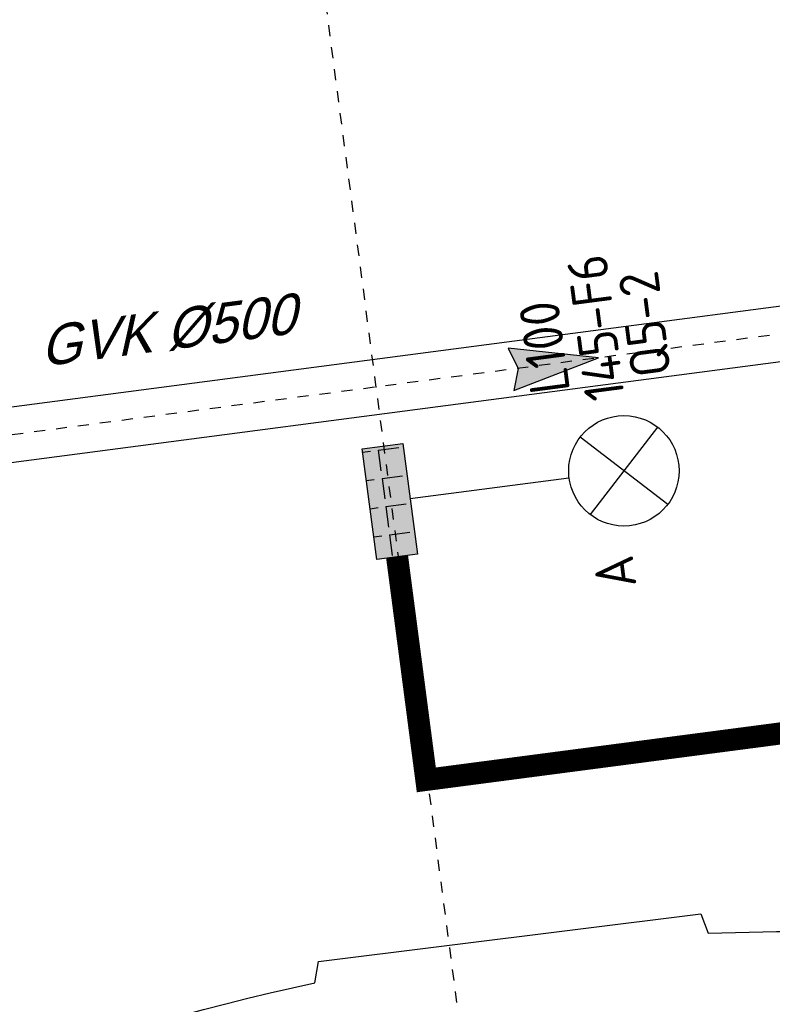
# Model space of a CAD drawing. Header units: metres. Extents: x 118052 to 118564, y 454784 to 455719.
# Tile 34 of 160: x 118189.67 to 118196.47, y 455256.14 to 455265.03. Entities that reach past the tile are written whole.
import ezdxf
from ezdxf.enums import TextEntityAlignment as Align

# ---------------------------------------------------------------- set-up
doc = ezdxf.new("R2010")
doc.units = ezdxf.units.M
doc.header["$LTSCALE"] = 0.5
for name, pattern in [('DASHED', [19.049999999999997, 12.7, -6.35]), ('Tauw_L_Center2', [6.4990000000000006, 4, -0.833, 0.833, -0.833]), ('Tauw_Stramien', [13, 8, -1.67, 1.66, -1.67])]:
    doc.linetypes.add(name, pattern=pattern)
for name, color, linetype in [('_verharding', 7, 'Continuous'), ('EL6312--', 6, 'Continuous'), ('EL_N_A_EB00----REVISIE~-_-----', 1, 'Continuous'), ('KABELLOOP', 6, 'Continuous'), ('Koningsstal VIEUWPORT', 254, 'Continuous'), ('ZU_B_N_MB00X---ALG_Stramien~-_-----', 6, 'Tauw_Stramien'), ('ZU_N_-_AL999---LS_GVK500_pgr05__18_^200~-_-----', 7, 'Continuous'), ('ZU_N_-_EL999---LS_GVK500_pgr05~H_-----', 2, 'Tauw_L_Center2'), ('ZU_N_-_EL999---LS_GVK500_pgr05~W_-----', 2, 'Continuous'), ('ZU_N_-_ML999---LS_GVK500_pgr05~-_-----', 7, 'Tauw_L_Center2')]:
    doc.layers.add(name, color=color, linetype=linetype)
doc.styles.add('BURO-018', font='Isocp.shx', dxfattribs={"height": 360})
doc.styles.add('tcb_isocp', font='tcb_isocp.shx')

# ---------------------------------------------------------------- blocks, each defined once
blk = doc.blocks.new('E00525')
at = {"linetype": 'ByBlock'}
h = blk.add_hatch(dxfattribs=at)
h.set_pattern_fill('ANGLE', color=0, scale=0.18438609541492, style=0)
h.set_pattern_definition([(360, (-37.67331033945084, -34.01927211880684), (5.551115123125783e-17, 1.287936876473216), [0.9366813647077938, -0.3512555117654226]), (90, (-37.67331033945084, -34.01927211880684), (-1.287936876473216, 1.387778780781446e-16), [0.9366813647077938, -0.3512555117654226])])
edge = h.paths.add_edge_path()
edge.add_line((-2.522521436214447, 2.863310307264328), (2.522521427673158, 2.863310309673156))
edge.add_line((2.522521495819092, 2.863310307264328), (2.522521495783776, 1.000000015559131))
edge.add_line((2.522521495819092, 1.000000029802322), (-2.522521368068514, 1.000000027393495))
edge.add_line((-2.522521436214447, 1), (-2.522521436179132, 2.863310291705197))
h = blk.add_hatch(color=0, dxfattribs=at)
edge = h.paths.add_edge_path()
edge.add_line((-2.522521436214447, 2.863310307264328), (2.522521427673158, 2.863310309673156))
edge.add_line((2.522521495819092, 2.863310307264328), (2.522521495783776, 1.000000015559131))
edge.add_line((2.522521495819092, 1.000000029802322), (-2.522521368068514, 1.000000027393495))
edge.add_line((-2.522521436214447, 1), (-2.522521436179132, 2.863310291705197))
at = {"color": 0, "linetype": 'ByBlock'}
for p, q in [((1.767766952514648, 14.38605433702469), (-1.767766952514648, 10.85052043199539)), ((-1.767766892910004, 14.38605433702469), (1.767767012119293, 10.85052046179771)), ((5.960464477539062e-08, 10.0973382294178), (1.192092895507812e-07, 2.863310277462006))]:
    blk.add_line(p, q, dxfattribs=at)
blk.add_lwpolyline([(-2.522521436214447, 2.863310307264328), (2.522521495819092, 2.863310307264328), (2.522521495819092, 1.000000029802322), (-2.522521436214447, 1)], close=True, dxfattribs=at)
blk.add_circle((0, 12.61828738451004), 2.500000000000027, dxfattribs=at)
at = {"color": 0, "linetype": 'ByBlock', "style": 'BURO-018'}
for tag, p in [('E_GKAST', (5.960464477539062e-08, 20.61828738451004)), ('E_GROEP', (5.960464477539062e-08, 17.61828738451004)), ('E_SGROEP', (4.500000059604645, 17.61828738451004)), ('E_ARMCODE', (0, 12.61828738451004)), ('E_SLET', (4.500000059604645, 11.61828738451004))]:
    blk.add_attdef(tag, text='', height=1.8, dxfattribs=at).set_placement(p, align=Align.MIDDLE)
blk = doc.blocks.new('A$C051E189E')
at = {"layer": 'EL6312--'}
ref = blk.add_blockref('E00525', (71298.4175273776, -4596.668961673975), dxfattribs=dict(at, xscale=200, yscale=200, zscale=200, rotation=180.0000221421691))
ref.add_attrib('E_SGROEP', 'Q5-2', dxfattribs={"layer": '0', "color": 1, "linetype": 'ByBlock', "height": 360, "rotation": 2.219811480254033e-05, "style": 'BURO-018'}).set_placement((72588.17803430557, -7479.368810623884), align=Align.MIDDLE)
ref.add_attrib('E_GKAST', 'L100', dxfattribs={"layer": '0', "color": 1, "linetype": 'ByBlock', "height": 360, "rotation": 2.219811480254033e-05, "style": 'BURO-018'}).set_placement((72499.17060619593, -6551.293968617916), align=Align.MIDDLE)
ref.add_attrib('E_GROEP', '145-F6', dxfattribs={"layer": '0', "color": 1, "linetype": 'ByBlock', "height": 360, "rotation": 2.219811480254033e-05, "style": 'BURO-018'}).set_placement((72615.04014611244, -7035.855944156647), align=Align.MIDDLE)
ref.add_attrib('E_SLET', 'A', dxfattribs={"layer": '0', "color": 1, "linetype": 'ByBlock', "height": 360, "rotation": 2.219811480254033e-05, "style": 'BURO-018'}).set_placement((70398.41841334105, -6920.326786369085), align=Align.MIDDLE)
blk = doc.blocks.new('A$C6DFC50BF')
at = {"layer": 'KABELLOOP', "linetype": 'DASHED', "const_width": 200}
blk.add_lwpolyline([(70793.91337752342, -4983.000190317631), (68757.0597038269, -4983.000190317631), (68757.0597038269, -24591.65718343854), (70397.82379543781, -24591.65788906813)], dxfattribs=at)
blk = doc.blocks.new('zustrmr')
at = {"color": 0}
blk.add_line((1, 0.2400001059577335), (0, 0), dxfattribs=at)
for p, q in [((0.9199999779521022, 0), (1, 0.2400001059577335)), ((0, 0), (1, -0.2399998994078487)), ((1, -0.2399998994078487), (0.9199999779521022, 0))]:
    blk.add_line(p, q)
for points in [[(0, 0), (1, 0.2400001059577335), (0.9199999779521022, 0)], [(0, 0), (1, -0.2399998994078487), (0.9199999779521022, 0)]]:
    blk.add_solid(points, dxfattribs=at)
blk = doc.blocks.new('Leidingen')
at = {"layer": 'ZU_B_N_MB00X---ALG_Stramien~-_-----'}
blk.add_line((-240415.3936793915, 54851.39472027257), (-140397.824391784, 54857.6848656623), dxfattribs=at)
at = {"layer": 'ZU_N_-_EL999---LS_GVK500_pgr05~H_-----'}
blk.add_lwpolyline([(-189887.2734168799, 47854.57242358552), (-189888.2595539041, 63534.52305452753, 0.1989123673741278), (-190107.9628208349, 64064.83932400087), (-203954.7344449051, 77909.86936717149, 0.1989123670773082), (-204485.0783441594, 78129.50592753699), (-230375.4863066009, 78127.87766934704, 0.1316524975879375), (-230750.4799866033, 78027.37313844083), (-244703.579979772, 69970.37703739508), (-262229.9305388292, 59850.06411849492)], format="xyb", dxfattribs=at)
at = {"layer": 'ZU_N_-_EL999---LS_GVK500_pgr05~W_-----'}
for points in [[(-189637.2734163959, 47854.57242362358), (-189638.259554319, 63534.53877741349, 0.1989123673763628), (-189931.1972437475, 64241.62713667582), (-203777.968867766, 78086.65717983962, 0.1989123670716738), (-204485.0940668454, 78379.50592704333), (-230375.5020292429, 78377.87766878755, 0.1316524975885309), (-230875.4936026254, 78243.87162770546), (-262354.9441547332, 60066.56260774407)], [(-190137.2734174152, 47854.57242361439), (-190138.2595534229, 63534.50733163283, 0.1989123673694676), (-190284.7283980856, 63888.0515112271), (-204131.5000219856, 77733.08155443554, 0.1989123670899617), (-204485.0626215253, 77879.5059280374), (-230375.4705840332, 77877.87766985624, 0.1316524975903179), (-230625.4663707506, 77810.8746492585), (-262104.916922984, 59633.56562931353)]]:
    blk.add_lwpolyline(points, format="xyb", dxfattribs=at)
at = {"layer": 'EL_N_A_EB00----REVISIE~-_-----'}
for name in ['A$C051E189E', 'A$C6DFC50BF']:
    blk.add_blockref(name, (-262229.9305388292, 59850.06411849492), dxfattribs=at)
at = {"layer": 'ZU_N_-_ML999---LS_GVK500_pgr05~-_-----', "xscale": 799.9999999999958, "yscale": 799.9999999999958, "zscale": 799.9999999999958, "rotation": 90.00360342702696}
blk.add_blockref('zustrmr', (-189887.5859435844, 52823.86583125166), dxfattribs=at)
at = {"layer": 'ZU_N_-_AL999---LS_GVK500_pgr05__18_^200~-_-----', "style": 'tcb_isocp', "oblique": 20.00023775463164}
blk.add_text('GVK %%129500', height=359.9999999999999, rotation=270.0036029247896, dxfattribs=at).set_placement((-189310.7313576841, 57836.26631586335))

msp = doc.modelspace()

# ---------------------------------------------------------------- linework, layer by layer
at = {"layer": '_verharding'}
msp.add_lwpolyline([(118198.9044867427, 455214.4533770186), (118197.624931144, 455214.2941216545), (118197.5457502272, 455214.4743593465, -0.3645239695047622), (118176.0467429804, 455231.2141142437), (118175.8525948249, 455231.2466985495), (118175.4229240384, 455234.6989380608), (118175.5987442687, 455234.7667544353, -0.1550531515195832), (118178.9802319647, 455247.1345522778), (118178.0017626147, 455247.8646486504), (118180.0645064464, 455250.5999371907), (118181.1126968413, 455249.8987551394, -0.1565200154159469), (118192.3358206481, 455256.3341396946), (118192.3684049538, 455256.5282878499), (118195.820644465, 455256.9579586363), (118195.8884608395, 455256.7821384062, -0.04666700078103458), (118199.8262286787, 455256.5752235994)], format="xyb", dxfattribs=at)

# ---------------------------------------------------------------- block references
at = {"layer": 'Koningsstal VIEUWPORT', "color": 6, "xscale": 0.0009975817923, "yscale": 0.0009975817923, "zscale": 0.0009975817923, "rotation": 97.46987594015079}
msp.add_blockref('Leidingen', (118222.5204054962, 455456.6506997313), dxfattribs=at)

doc.saveas('drawing.dxf')
